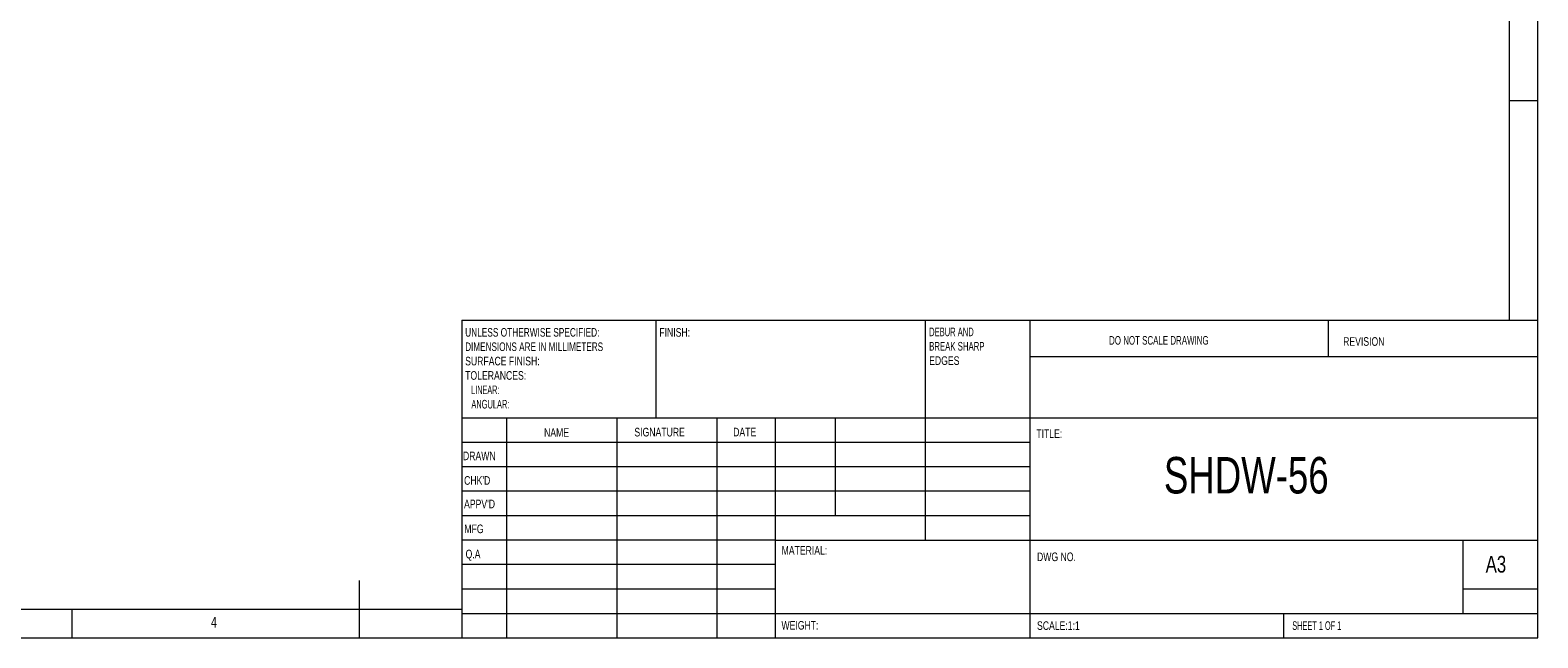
# Model space of a CAD drawing. Header units: millimetres. Extents: x 5 to 415, y 5 to 292.
# Tile 2 of 5: x 153 to 415, y 5 to 111. Entities that reach past the tile are written whole.
import ezdxf

# ---------------------------------------------------------------- set-up
doc = ezdxf.new("R2010")
doc.units = ezdxf.units.MM
doc.styles.add('SLDTEXTSTYLE0', font='TXT', dxfattribs={"width": 0.75})
doc.styles.add('SLDTEXTSTYLE1', font='TXT', dxfattribs={"width": 0.6375})
doc.styles.add('SLDTEXTSTYLE2', font='TXT', dxfattribs={"width": 0.6875})
doc.styles.add('SLDTEXTSTYLE3', font='TXT', dxfattribs={"width": 0.65625})
doc.styles.add('SLDTEXTSTYLE4', font='TXT', dxfattribs={"width": 0.675})
doc.styles.add('SLDTEXTSTYLE5', font='TXT', dxfattribs={"width": 0.72})
doc.styles.add('SLDTEXTSTYLE6', font='TXT', dxfattribs={"width": 0.708333})
doc.styles.add('SLDTEXTSTYLE7', font='TXT', dxfattribs={"width": 0.609375})
doc.styles.add('SLDTEXTSTYLE8', font='TXT', dxfattribs={"width": 0.625})

# ---------------------------------------------------------------- blocks, each defined once
blk = doc.blocks.new('SW_NOTE_0')
at = {"color": 0, "linetype": 'Continuous', "lineweight": 0, "char_height": 1.5, "attachment_point": 1}
for s, insert, style in [('DEBUR AND ', (0, 1.92), 'SLDTEXTSTYLE3'), ('BREAK SHARP ', (0, -0.58), 'SLDTEXTSTYLE4'), ('EDGES', (0, -3.08), 'SLDTEXTSTYLE0')]:
    blk.add_mtext(s, dxfattribs=dict(at, insert=insert, style=style))
blk = doc.blocks.new('SW_NOTE_1')
at = {"color": 0, "linetype": 'Continuous', "lineweight": 0, "char_height": 1.5, "attachment_point": 1}
for s, insert, style in [('UNLESS OTHERWISE SPECIFIED:', (0, 1.92), 'SLDTEXTSTYLE5'), ('DIMENSIONS ARE IN MILLIMETERS', (0, -0.58), 'SLDTEXTSTYLE6'), ('SURFACE FINISH:', (0, -3.08), 'SLDTEXTSTYLE0'), ('TOLERANCES:', (0, -5.58), 'SLDTEXTSTYLE0'), ('   LINEAR:', (0, -8.08), 'SLDTEXTSTYLE7'), ('   ANGULAR:', (0, -10.58), 'SLDTEXTSTYLE8')]:
    blk.add_mtext(s, dxfattribs=dict(at, insert=insert, style=style))

msp = doc.modelspace()

# ---------------------------------------------------------------- linework, layer by layer
at = {"color": 7, "linetype": 'Continuous', "lineweight": 0}
for p, q in [((415, 5), (415, 292)), ((410, 287), (410, 60.25)), ((410, 98.5), (415, 98.5)), ((227.8, 60.25), (415, 60.25)), ((227.8, 60.25), (227.8, 5)), ((261.6, 43.25), (261.6, 60.25)), ((308.4, 60.25), (308.4, 22)), ((326.6, 60.25), (326.6, 5)), ((378.6, 53.875), (378.6, 60.25)), ((415, 53.875), (326.6, 53.875)), ((415, 43.25), (227.8, 43.25)), ((235.6, 43.25), (235.6, 5)), ((254.791, 43.25), (254.791, 5)), ((272.199, 43.25), (272.199, 5)), ((282.4, 5), (282.4, 43.25)), ((292.8, 26.25), (292.8, 43.25)), ((326.6, 39), (227.8, 39)), ((326.6, 34.75), (227.8, 34.75)), ((326.6, 30.5), (227.8, 30.5)), ((326.6, 26.25), (227.8, 26.25)), ((282.4, 22), (227.8, 22)), ((282.4, 22), (415, 22)), ((402, 9.25), (402, 22)), ((282.4, 17.75), (227.8, 17.75)), ((210, 5), (210, 15)), ((282.4, 13.5), (227.8, 13.5)), ((415, 13.5), (402, 13.5)), ((10, 10), (227.8, 10)), ((160, 5), (160, 10)), ((227.8, 9.25), (415, 9.25)), ((370.8, 5), (370.8, 9.25)), ((5, 5), (415, 5))]:
    msp.add_line(p, q, dxfattribs=at)

# ---------------------------------------------------------------- block references
for name, p in [('SW_NOTE_1', (228.394, 56.987)), ('SW_NOTE_0', (309.109, 57.069))]:
    msp.add_blockref(name, p, dxfattribs=at)

# ---------------------------------------------------------------- texts
at = {"color": 7, "linetype": 'Continuous', "lineweight": 0, "attachment_point": 1}
for s, insert, char_height, style in [('FINISH:', (262.171, 58.902), 1.5, 'SLDTEXTSTYLE0'), ('DO NOT SCALE DRAWING', (340.415, 57.515), 1.5, 'SLDTEXTSTYLE2'), ('REVISION', (381.128, 57.317), 1.5, 'SLDTEXTSTYLE0'), ('NAME', (242.122, 41.484), 1.5, 'SLDTEXTSTYLE0'), ('SIGNATURE', (257.834, 41.544), 1.5, 'SLDTEXTSTYLE0'), ('DATE', (275.015, 41.559), 1.5, 'SLDTEXTSTYLE0'), ('TITLE:', (327.756, 41.261), 1.5, 'SLDTEXTSTYLE0'), ('DRAWN', (228.012, 37.412), 1.5, 'SLDTEXTSTYLE0'), ('SHDW-56', (349.947, 36.472), 6.35, 'SLDTEXTSTYLE0'), ("CHK'D", (228.21, 33.137), 1.5, 'SLDTEXTSTYLE0'), ("APPV'D", (228.202, 29.047), 1.5, 'SLDTEXTSTYLE0'), ('MFG', (228.255, 24.716), 1.5, 'SLDTEXTSTYLE0'), ('Q.A', (228.469, 20.332), 1.5, 'SLDTEXTSTYLE0'), ('MATERIAL:', (283.446, 20.968), 1.5, 'SLDTEXTSTYLE0'), ('DWG NO.', (327.874, 19.851), 1.5, 'SLDTEXTSTYLE0'), ('A3', (405.921, 19.266), 2.9104, 'SLDTEXTSTYLE0'), ('4', (184.167, 8.646), 1.852, 'SLDTEXTSTYLE0'), ('WEIGHT: ', (283.418, 7.932), 1.4986, 'SLDTEXTSTYLE0'), ('SCALE:1:1', (327.874, 7.883), 1.5, 'SLDTEXTSTYLE0'), ('SHEET 1 OF 1', (372.278, 7.883), 1.5, 'SLDTEXTSTYLE1')]:
    msp.add_mtext(s, dxfattribs=dict(at, insert=insert, char_height=char_height, style=style))

doc.saveas('drawing.dxf')
